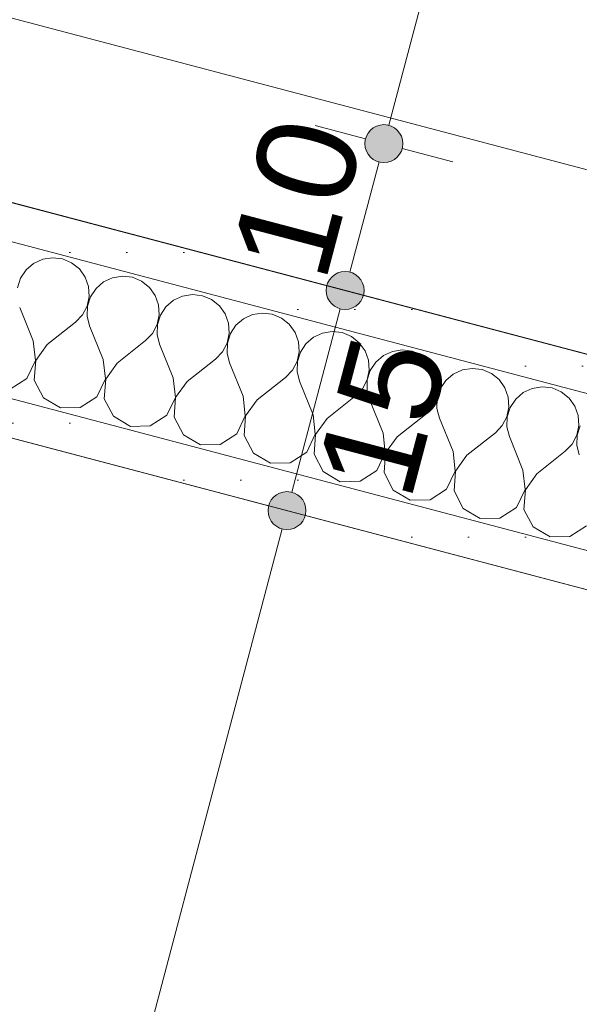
# Model space of a CAD drawing. Header units: millimetres. Extents: x -176817 to 18864955, y -12996033 to 201123.
# Tile 248 of 256: x 167030 to 167398, y 4567 to 5216. Entities that reach past the tile are written whole.
import ezdxf

# ---------------------------------------------------------------- set-up
doc = ezdxf.new("R2010")
doc.units = ezdxf.units.MM
doc.header["$MEASUREMENT"] = 0
for name, color, linetype in [('210-A Strefy', 7, 'Continuous'), ('213-A Wymiarowanie wewnętrzne', 7, 'Continuous'), ('215-A Wymiarowanie wewnętrzne 1_50', 7, 'Continuous'), ('230-A Ściany wewnętrzne', 7, 'Continuous'), ('292-PPOŻ - Linie', 7, 'Continuous')]:
    doc.layers.add(name, color=color, linetype=linetype)
doc.styles.add('STYL_AUTOMATYCZNY_4', font='arial.ttf')
doc.linetypes.add('PPOŻ EI 30', pattern='A,0,[2,TKI_PWY_A_AR_PAB_RZ_KN02_03_04_ Poziom +1 - fragment A1.Shx,S=3.968254,R=0,X=0,Y=0],-505,0', length=505)
doc.dimstyles.new('STYL_AUTOMATYCZNY__3', dxfattribs={"dimtxt": 64.999998, "dimasz": 47.5, "dimexe": 0.18, "dimexo": 0.0625, "dimgap": 0, "dimtad": 1, "dimdec": 1, "dimlfac": 0.1, "dimzin": 0, "dimdsep": 46, "dimtxsty": 'STYL_AUTOMATYCZNY_4', "dimblk": 'ARROWHEAD_11', "dimblk1": 'ARROWHEAD_11', "dimblk2": 'ARROWHEAD_11', "dimcen": 0.09, "dimclrd": 30, "dimclre": 30, "dimclrt": 30, "dimazin": 0, "dimtfac": 1, "dimtdec": 4, "dimtmove": 0, "dimatfit": 3, "dimfxl": 0, "dimtolj": 1, "dimtzin": 0, "dimarcsym": 0})
pattern_1 = [(0, (0, 0), (0, 37.5), [0, -37.5])]

# ---------------------------------------------------------------- blocks, each defined once
blk = doc.blocks.new('Sala konferencyjna_1.20_11_2', base_point=(165511.54, -7953.77))
at = {"layer": '210-A Strefy', "color": 7, "linetype": 'Continuous', "lineweight": 0, "flags": 128}
blk.add_lwpolyline([(163173.73, -8466), (173118.33, -11090.13), (176676.28, 2393.35), (166731.67, 5017.47)], close=True, dxfattribs=at)
blk = doc.blocks.new('Komunikacja_1.21a_32_2', base_point=(163720.27, 3763.47))
at = {"layer": '210-A Strefy', "color": 7, "linetype": 'Continuous', "lineweight": 0, "flags": 128}
blk.add_lwpolyline([(161264.69, 3171.23), (165577.08, 2033.3), (166156.87, 4230.52), (165916.21, 4294.02), (166186.03, 5316.59), (167553.14, 4955.85), (168229.26, 7518.14), (162790.43, 8953.31)], close=True, dxfattribs=at)
blk = doc.blocks.new('*X968')
at = {"layer": '230-A Ściany wewnętrzne', "color": 7, "linetype": 'Continuous', "lineweight": 0}
for p, q in [((167051.13, 5059.06), (167044.64, 5058.03)), ((167057.65, 5058.27), (167051.13, 5059.06)), ((167038.68, 5055.27), (167033.7, 5050.98)), ((167044.64, 5058.03), (167038.68, 5055.27)), ((167063.71, 5055.74), (167057.65, 5058.27)), ((167068.85, 5051.64), (167063.71, 5055.74)), ((167033.7, 5050.98), (167030.09, 5045.5)), ((167072.67, 5046.3), (167068.85, 5051.64)), ((167074.89, 5040.11), (167072.67, 5046.3)), ((167097.17, 5046.91), (167090.69, 5045.88)), ((167103.7, 5046.12), (167097.17, 5046.91)), ((167109.76, 5043.59), (167103.7, 5046.12)), ((167030.09, 5045.5), (167028.1, 5039.23)), ((167075.33, 5033.56), (167074.89, 5040.11)), ((167084.73, 5043.12), (167079.75, 5038.83)), ((167090.69, 5045.88), (167084.73, 5043.12)), ((167114.89, 5039.49), (167109.76, 5043.59)), ((167073.96, 5027.13), (167075.33, 5033.56)), ((167076.13, 5033.35), (167074.15, 5027.09)), ((167079.75, 5038.83), (167076.13, 5033.35)), ((167118.71, 5034.15), (167114.89, 5039.49)), ((167120.93, 5027.96), (167118.71, 5034.15)), ((167136.73, 5033.73), (167130.77, 5030.97)), ((167143.22, 5034.76), (167136.73, 5033.73)), ((167149.74, 5033.97), (167143.22, 5034.76)), ((167155.8, 5031.44), (167149.74, 5033.97)), ((167070.89, 5021.33), (167073.96, 5027.13)), ((167074.15, 5027.09), (167073.95, 5020.52)), ((167121.37, 5021.41), (167120.93, 5027.96)), ((167125.79, 5026.68), (167122.17, 5021.2)), ((167130.77, 5030.97), (167125.79, 5026.68)), ((167160.94, 5027.34), (167155.8, 5031.44)), ((167164.76, 5022), (167160.94, 5027.34)), ((167038.47, 5004.24), (167029.52, 5026.3)), ((167066.35, 5016.58), (167070.89, 5021.33)), ((167073.95, 5020.52), (167075.56, 5014.15)), ((167120, 5014.98), (167121.37, 5021.41)), ((167122.17, 5021.2), (167120.19, 5014.94)), ((167166.97, 5015.82), (167164.76, 5022)), ((167182.77, 5021.58), (167176.81, 5018.82)), ((167189.26, 5022.61), (167182.77, 5021.58)), ((167195.78, 5021.82), (167189.26, 5022.61)), ((167201.84, 5019.29), (167195.78, 5021.82)), ((167047.68, 5001.81), (167066.35, 5016.58)), ((167084.51, 4992.09), (167075.56, 5014.15)), ((167116.93, 5009.18), (167120, 5014.98)), ((167120.19, 5014.94), (167120, 5008.37)), ((167167.41, 5009.26), (167166.97, 5015.82)), ((167171.83, 5014.53), (167168.22, 5009.05)), ((167176.81, 5018.82), (167171.83, 5014.53)), ((167206.98, 5015.19), (167201.84, 5019.29)), ((167210.8, 5009.85), (167206.98, 5015.19)), ((167112.39, 5004.43), (167116.93, 5009.18)), ((167120, 5008.37), (167121.6, 5002)), ((167166.05, 5002.84), (167167.41, 5009.26)), ((167168.22, 5009.05), (167166.23, 5002.79)), ((167213.02, 5003.67), (167210.8, 5009.85)), ((167228.82, 5009.43), (167222.86, 5006.67)), ((167235.3, 5010.46), (167228.82, 5009.43)), ((167241.83, 5009.68), (167235.3, 5010.46)), ((167247.89, 5007.14), (167241.83, 5009.68)), ((167039.88, 4991.3), (167038.47, 5004.24)), ((167047.68, 5001.81), (167040.07, 4991.25)), ((167093.72, 4989.66), (167112.39, 5004.43)), ((167130.56, 4979.94), (167121.6, 5002)), ((167162.98, 4997.03), (167166.05, 5002.84)), ((167166.23, 5002.79), (167166.04, 4996.22)), ((167213.46, 4997.11), (167213.02, 5003.67)), ((167217.88, 5002.38), (167214.26, 4996.9)), ((167222.86, 5006.67), (167217.88, 5002.38)), ((167253.02, 5003.04), (167247.89, 5007.14)), ((167256.84, 4997.7), (167253.02, 5003.04)), ((167158.44, 4992.28), (167162.98, 4997.03)), ((167166.04, 4996.22), (167167.65, 4989.85)), ((167212.09, 4990.69), (167213.46, 4997.11)), ((167214.26, 4996.9), (167212.28, 4990.64)), ((167259.06, 4991.52), (167256.84, 4997.7)), ((167268.9, 4994.52), (167263.92, 4990.23)), ((167274.86, 4997.28), (167268.9, 4994.52)), ((167281.35, 4998.31), (167274.86, 4997.28)), ((167287.87, 4997.53), (167281.35, 4998.31)), ((167293.93, 4994.99), (167287.87, 4997.53)), ((167299.06, 4990.89), (167293.93, 4994.99)), ((167034.28, 4979.55), (167039.88, 4991.3)), ((167040.07, 4991.25), (167039.14, 4978.27)), ((167085.92, 4979.15), (167084.51, 4992.09)), ((167093.72, 4989.66), (167086.11, 4979.1)), ((167139.76, 4977.51), (167158.44, 4992.28)), ((167176.6, 4967.79), (167167.65, 4989.85)), ((167209.02, 4984.88), (167212.09, 4990.69)), ((167212.28, 4990.64), (167212.08, 4984.07)), ((167259.5, 4984.96), (167259.06, 4991.52)), ((167263.92, 4990.23), (167260.3, 4984.75)), ((167302.89, 4985.55), (167299.06, 4990.89)), ((167204.48, 4980.13), (167209.02, 4984.88)), ((167212.08, 4984.07), (167213.69, 4977.7)), ((167258.13, 4978.54), (167259.5, 4984.96)), ((167260.3, 4984.75), (167258.32, 4978.49)), ((167305.1, 4979.37), (167302.89, 4985.55)), ((167314.94, 4982.37), (167309.96, 4978.08)), ((167320.9, 4985.13), (167314.94, 4982.37)), ((167327.39, 4986.16), (167320.9, 4985.13)), ((167333.91, 4985.38), (167327.39, 4986.16)), ((167339.97, 4982.84), (167333.91, 4985.38)), ((167345.11, 4978.74), (167339.97, 4982.84)), ((167023.34, 4972.51), (167034.28, 4979.55)), ((167039.14, 4978.27), (167045.18, 4966.74)), ((167080.33, 4967.41), (167085.92, 4979.15)), ((167086.11, 4979.1), (167085.19, 4966.12)), ((167131.97, 4967), (167130.56, 4979.94)), ((167139.76, 4977.51), (167132.15, 4966.95)), ((167185.81, 4965.36), (167204.48, 4980.13)), ((167222.64, 4955.64), (167213.69, 4977.7)), ((167255.06, 4972.73), (167258.13, 4978.54)), ((167258.32, 4978.49), (167258.13, 4971.92)), ((167305.54, 4972.81), (167305.1, 4979.37)), ((167309.96, 4978.08), (167306.34, 4972.6)), ((167348.93, 4973.4), (167345.11, 4978.74)), ((167250.52, 4967.98), (167255.06, 4972.73)), ((167258.13, 4971.92), (167259.73, 4965.55)), ((167304.18, 4966.39), (167305.54, 4972.81)), ((167306.34, 4972.6), (167304.36, 4966.34)), ((167351.14, 4967.22), (167348.93, 4973.4)), ((167360.98, 4970.22), (167356.01, 4965.93)), ((167366.94, 4972.98), (167360.98, 4970.22)), ((167373.43, 4974.01), (167366.94, 4972.98)), ((167379.95, 4973.23), (167373.43, 4974.01)), ((167386.01, 4970.69), (167379.95, 4973.23)), ((167391.15, 4966.59), (167386.01, 4970.69)), ((167045.18, 4966.74), (167056.38, 4960.11)), ((167069.39, 4960.36), (167080.33, 4967.41)), ((167085.19, 4966.12), (167091.22, 4954.6)), ((167126.37, 4955.26), (167131.97, 4967)), ((167132.15, 4966.95), (167131.23, 4953.97)), ((167178.01, 4954.85), (167176.6, 4967.79)), ((167185.81, 4965.36), (167178.2, 4954.8)), ((167231.85, 4953.21), (167250.52, 4967.98)), ((167268.68, 4943.49), (167259.73, 4965.55)), ((167301.11, 4960.58), (167304.18, 4966.39)), ((167304.36, 4966.34), (167304.17, 4959.77)), ((167351.59, 4960.66), (167351.14, 4967.22)), ((167356.01, 4965.93), (167352.39, 4960.45)), ((167394.97, 4961.25), (167391.15, 4966.59)), ((167056.38, 4960.11), (167069.39, 4960.36)), ((167224.05, 4942.7), (167222.64, 4955.64)), ((167277.89, 4941.06), (167296.57, 4955.83)), ((167296.57, 4955.83), (167301.11, 4960.58)), ((167304.17, 4959.77), (167305.77, 4953.4)), ((167350.22, 4954.24), (167351.59, 4960.66)), ((167352.39, 4960.45), (167350.41, 4954.19)), ((167397.19, 4955.07), (167394.97, 4961.25)), ((167091.22, 4954.6), (167102.42, 4947.96)), ((167115.43, 4948.21), (167126.37, 4955.26)), ((167131.23, 4953.97), (167137.27, 4942.45)), ((167172.41, 4943.11), (167178.01, 4954.85)), ((167178.2, 4954.8), (167177.27, 4941.82)), ((167231.85, 4953.21), (167224.24, 4942.65)), ((167314.73, 4931.34), (167305.77, 4953.4)), ((167347.15, 4948.43), (167350.22, 4954.24)), ((167350.41, 4954.19), (167350.21, 4947.62)), ((167397.63, 4948.51), (167397.19, 4955.07)), ((167102.42, 4947.96), (167115.43, 4948.21)), ((167137.27, 4942.45), (167148.46, 4935.81)), ((167161.47, 4936.06), (167172.41, 4943.11)), ((167218.45, 4930.96), (167224.05, 4942.7)), ((167224.24, 4942.65), (167223.32, 4929.67)), ((167270.1, 4930.55), (167268.68, 4943.49)), ((167323.94, 4928.91), (167342.61, 4943.68)), ((167342.61, 4943.68), (167347.15, 4948.43)), ((167350.21, 4947.62), (167351.82, 4941.25)), ((167396.26, 4942.09), (167397.63, 4948.51)), ((167398.43, 4948.3), (167396.45, 4942.04)), ((167148.46, 4935.81), (167161.47, 4936.06)), ((167177.27, 4941.82), (167183.31, 4930.3)), ((167277.89, 4941.06), (167270.28, 4930.5)), ((167360.77, 4919.19), (167351.82, 4941.25)), ((167388.65, 4931.53), (167393.19, 4936.28)), ((167393.19, 4936.28), (167396.26, 4942.09)), ((167396.45, 4942.04), (167396.25, 4935.47)), ((167183.31, 4930.3), (167194.51, 4923.66)), ((167207.52, 4923.91), (167218.45, 4930.96)), ((167223.32, 4929.67), (167229.35, 4918.15)), ((167264.5, 4918.81), (167270.1, 4930.55)), ((167270.28, 4930.5), (167269.36, 4917.52)), ((167316.14, 4918.4), (167314.73, 4931.34)), ((167369.98, 4916.76), (167388.65, 4931.53)), ((167396.25, 4935.47), (167397.86, 4929.1)), ((167194.51, 4923.66), (167207.52, 4923.91)), ((167323.94, 4928.91), (167316.33, 4918.35)), ((167229.35, 4918.15), (167240.55, 4911.51)), ((167253.56, 4911.76), (167264.5, 4918.81)), ((167269.36, 4917.52), (167275.4, 4906)), ((167310.54, 4906.66), (167316.14, 4918.4)), ((167316.33, 4918.35), (167315.4, 4905.37)), ((167362.18, 4906.25), (167360.77, 4919.19)), ((167369.98, 4916.76), (167362.37, 4906.2)), ((167240.55, 4911.51), (167253.56, 4911.76)), ((167275.4, 4906), (167286.59, 4899.36)), ((167299.6, 4899.61), (167310.54, 4906.66)), ((167315.4, 4905.37), (167321.44, 4893.85)), ((167356.58, 4894.51), (167362.18, 4906.25)), ((167362.37, 4906.2), (167361.44, 4893.23)), ((167286.59, 4899.36), (167299.6, 4899.61)), ((167321.44, 4893.85), (167332.63, 4887.22)), ((167345.64, 4887.46), (167356.58, 4894.51)), ((167361.44, 4893.23), (167367.48, 4881.7)), ((167332.63, 4887.22), (167345.64, 4887.46)), ((167367.48, 4881.7), (167378.68, 4875.07)), ((167391.69, 4875.31), (167402.63, 4882.36)), ((167378.68, 4875.07), (167391.69, 4875.31))]:
    blk.add_line(p, q, dxfattribs=at)
blk = doc.blocks.new('Ściana_38_2', base_point=(176879.13, 2417.39))
at = {"layer": '230-A Ściany wewnętrzne', "linetype": 'Continuous', "lineweight": 0, "true_color": 0x000000}
h = blk.add_hatch(dxfattribs=at)
h.set_pattern_fill('Gips_0002', color=18, style=0, pattern_type=2)
h.set_pattern_definition(pattern_1)
h.paths.add_polyline_path([(167577.31, 4949.47), (166769.95, 5162.51), (166763.57, 5138.34), (167570.93, 4925.29)])
h = blk.add_hatch(dxfattribs=at)
h.set_pattern_fill('Gips_0002', color=18, style=0, pattern_type=2)
h.set_pattern_definition(pattern_1)
h.paths.add_polyline_path([(166738.05, 5041.65), (166731.67, 5017.47), (168389.92, 4579.91), (168396.29, 4604.08)])
at = {"layer": '230-A Ściany wewnętrzne', "color": 7, "linetype": 'Continuous', "lineweight": 0}
for p, q in [((167577.31, 4949.47), (166769.95, 5162.51)), ((166763.57, 5138.34), (167570.93, 4925.29)), ((166738.05, 5041.65), (168396.29, 4604.08)), ((166731.67, 5017.47), (168389.92, 4579.91))]:
    blk.add_line(p, q, dxfattribs=at)
at = {"layer": '230-A Ściany wewnętrzne', "color": 7, "linetype": 'Continuous', "lineweight": 0, "flags": 128}
for points in [[(167553.14, 4955.85), (166769.95, 5162.51)], [(166731.67, 5017.47), (168389.92, 4579.91)]]:
    blk.add_lwpolyline(points, dxfattribs=at)
at = {"layer": '230-A Ściany wewnętrzne', "color": 7, "lineweight": 0}
blk.add_blockref('*X968', (0, 0), dxfattribs=at)
blk = doc.blocks.new('*D3279')
at = {"layer": '213-A Wymiarowanie wewnętrzne', "linetype": 'Continuous', "lineweight": 200}
for points in [[(167856.33, 7406.41), (167857.28, 7401.62), (167859.99, 7397.57), (167864.04, 7394.86), (167868.83, 7393.91), (167873.61, 7394.86), (167877.66, 7397.57), (167880.37, 7401.62), (167881.33, 7406.41), (167880.37, 7411.19), (167877.66, 7415.24), (167873.61, 7417.95), (167868.83, 7418.91), (167864.04, 7417.95), (167859.99, 7415.24), (167857.28, 7411.19)], [(167256.74, 5134.18), (167257.69, 5129.4), (167260.4, 5125.34), (167264.46, 5122.63), (167269.24, 5121.68), (167274.03, 5122.63), (167278.08, 5125.34), (167280.79, 5129.4), (167281.74, 5134.18), (167280.79, 5138.97), (167278.08, 5143.02), (167274.03, 5145.73), (167269.24, 5146.68), (167264.46, 5145.73), (167260.4, 5143.02), (167257.69, 5138.97)]]:
    blk.add_hatch(color=30, dxfattribs=at).paths.add_polyline_path(points)
at = {"layer": '213-A Wymiarowanie wewnętrzne', "color": 30, "linetype": 'Continuous', "lineweight": 0}
for p, q in [((167823.5, 7418.37), (167856.74, 7409.59)), ((167880.91, 7403.22), (167914.15, 7394.45)), ((167865.64, 7394.32), (167272.43, 5146.27)), ((167223.92, 5146.14), (167257.16, 5137.37))]:
    blk.add_line(p, q, dxfattribs=at)
blk.add_circle((167868.83, 7406.41), 12.5, dxfattribs=at)
at = {"layer": '213-A Wymiarowanie wewnętrzne', "color": 30, "lineweight": 200, "insert": (167537.49, 6201.71), "char_height": 65, "attachment_point": 7, "rotation": 75.21803, "style": 'STYL_AUTOMATYCZNY_4'}
blk.add_mtext('\\A1;{\\pql;\\fArial|b0|i0|c238|p0;\\W1.000000;235}', dxfattribs=at)
blk = doc.blocks.new('ARROWHEAD_11')
at = {"color": 0, "linetype": 'Continuous', "lineweight": 0}
blk.add_line((0, 0), (-1, 0), dxfattribs=at)
at = {"color": 0, "linetype": 'Continuous', "lineweight": 0, "const_width": 0.25, "flags": 128}
blk.add_lwpolyline([(-0.125, 0, 1), (0.125, 0, 1)], format="xyb", close=True, dxfattribs=at)
blk = doc.blocks.new('*D3280')
at = {"layer": '213-A Wymiarowanie wewnętrzne', "linetype": 'Continuous', "lineweight": 200}
for points in [[(167256.74, 5134.18), (167257.69, 5129.4), (167260.4, 5125.34), (167264.46, 5122.63), (167269.24, 5121.68), (167274.03, 5122.63), (167278.08, 5125.34), (167280.79, 5129.4), (167281.74, 5134.18), (167280.79, 5138.97), (167278.08, 5143.02), (167274.03, 5145.73), (167269.24, 5146.68), (167264.46, 5145.73), (167260.4, 5143.02), (167257.69, 5138.97)], [(167231.23, 5037.49), (167232.18, 5032.71), (167234.89, 5028.65), (167238.95, 5025.94), (167243.73, 5024.99), (167248.51, 5025.94), (167252.57, 5028.65), (167255.28, 5032.71), (167256.23, 5037.49), (167255.28, 5042.27), (167252.57, 5046.33), (167248.51, 5049.04), (167243.73, 5049.99), (167238.95, 5049.04), (167234.89, 5046.33), (167232.18, 5042.27)]]:
    blk.add_hatch(color=30, dxfattribs=at).paths.add_polyline_path(points)
at = {"layer": '213-A Wymiarowanie wewnętrzne', "color": 30, "linetype": 'Continuous', "lineweight": 0}
for p, q in [((167223.92, 5146.14), (167257.16, 5137.37)), ((167281.33, 5130.99), (167314.57, 5122.22)), ((167266.05, 5122.1), (167246.92, 5049.58))]:
    blk.add_line(p, q, dxfattribs=at)
blk.add_circle((167269.24, 5134.18), 12.5, dxfattribs=at)
at = {"layer": '213-A Wymiarowanie wewnętrzne', "color": 30, "lineweight": 200, "insert": (167231.27, 5041.22), "char_height": 65, "attachment_point": 7, "rotation": 75.21803, "style": 'STYL_AUTOMATYCZNY_4'}
blk.add_mtext('\\A1;{\\pql;\\fArial|b0|i0|c238|p0;\\W1.000000;10}', dxfattribs=at)
blk = doc.blocks.new('*D3281')
at = {"layer": '213-A Wymiarowanie wewnętrzne', "linetype": 'Continuous', "lineweight": 200}
for points in [[(167231.23, 5037.49), (167232.18, 5032.71), (167234.89, 5028.65), (167238.95, 5025.94), (167243.73, 5024.99), (167248.51, 5025.94), (167252.57, 5028.65), (167255.28, 5032.71), (167256.23, 5037.49), (167255.28, 5042.27), (167252.57, 5046.33), (167248.51, 5049.04), (167243.73, 5049.99), (167238.95, 5049.04), (167234.89, 5046.33), (167232.18, 5042.27)], [(167192.96, 4892.46), (167193.91, 4887.67), (167196.62, 4883.62), (167200.67, 4880.91), (167205.46, 4879.96), (167210.24, 4880.91), (167214.3, 4883.62), (167217.01, 4887.67), (167217.96, 4892.46), (167217.01, 4897.24), (167214.3, 4901.29), (167210.24, 4904), (167205.46, 4904.96), (167200.67, 4904), (167196.62, 4901.29), (167193.91, 4897.24)]]:
    blk.add_hatch(color=30, dxfattribs=at).paths.add_polyline_path(points)
at = {"layer": '213-A Wymiarowanie wewnętrzne', "color": 30, "linetype": 'Continuous', "lineweight": 0}
for p, q in [((167198.41, 5049.45), (167231.64, 5040.68)), ((167255.82, 5034.3), (167289.05, 5025.53)), ((167240.54, 5025.4), (167208.65, 4904.54))]:
    blk.add_line(p, q, dxfattribs=at)
blk.add_circle((167243.73, 5037.49), 12.5, dxfattribs=at)
at = {"layer": '213-A Wymiarowanie wewnętrzne', "color": 30, "lineweight": 200, "insert": (167287.36, 4897.14), "char_height": 65, "attachment_point": 7, "rotation": 75.21803, "style": 'STYL_AUTOMATYCZNY_4'}
blk.add_mtext('\\A1;{\\pql;\\fArial|b0|i0|c238|p0;\\W1.000000;15}', dxfattribs=at)
blk = doc.blocks.new('*D3282')
at = {"layer": '213-A Wymiarowanie wewnętrzne', "linetype": 'Continuous', "lineweight": 200}
for points in [[(167192.96, 4892.46), (167193.91, 4887.67), (167196.62, 4883.62), (167200.67, 4880.91), (167205.46, 4879.96), (167210.24, 4880.91), (167214.3, 4883.62), (167217.01, 4887.67), (167217.96, 4892.46), (167217.01, 4897.24), (167214.3, 4901.29), (167210.24, 4904), (167205.46, 4904.96), (167200.67, 4904), (167196.62, 4901.29), (167193.91, 4897.24)], [(166948.83, 3967.3), (166949.78, 3962.51), (166952.49, 3958.46), (166956.55, 3955.75), (166961.33, 3954.8), (166966.11, 3955.75), (166970.17, 3958.46), (166972.88, 3962.51), (166973.83, 3967.3), (166972.88, 3972.08), (166970.17, 3976.13), (166966.11, 3978.84), (166961.33, 3979.8), (166956.55, 3978.84), (166952.49, 3976.13), (166949.78, 3972.08)]]:
    blk.add_hatch(color=30, dxfattribs=at).paths.add_polyline_path(points)
at = {"layer": '213-A Wymiarowanie wewnętrzne', "color": 30, "linetype": 'Continuous', "lineweight": 0}
for p, q in [((167160.13, 4904.42), (167193.37, 4895.64)), ((167217.54, 4889.27), (167250.78, 4880.5)), ((167202.27, 4880.37), (166964.52, 3979.38)), ((166916.01, 3979.26), (166949.25, 3970.48))]:
    blk.add_line(p, q, dxfattribs=at)
blk.add_circle((167205.46, 4892.46), 12.5, dxfattribs=at)
at = {"layer": '213-A Wymiarowanie wewnętrzne', "color": 30, "lineweight": 200, "insert": (167048.69, 4349.31), "char_height": 65, "attachment_point": 7, "rotation": 75.21803, "style": 'STYL_AUTOMATYCZNY_4'}
blk.add_mtext('\\A1;{\\pql;\\fArial|b0|i0|c238|p0;\\W1.000000;95,7}', dxfattribs=at)
blk = doc.blocks.new('*D3473')
at = {"layer": '215-A Wymiarowanie wewnętrzne 1_50', "linetype": 'Continuous', "lineweight": 200}
for points in [[(165932.57, 5483.6), (165933.52, 5478.81), (165936.23, 5474.76), (165940.29, 5472.05), (165945.07, 5471.1), (165949.85, 5472.05), (165953.91, 5474.76), (165956.62, 5478.81), (165957.57, 5483.6), (165956.62, 5488.38), (165953.91, 5492.44), (165949.85, 5495.15), (165945.07, 5496.1), (165940.29, 5495.15), (165936.23, 5492.44), (165933.52, 5488.38)], [(165905.78, 5382.07), (165906.73, 5377.29), (165909.44, 5373.23), (165913.5, 5370.52), (165918.28, 5369.57), (165923.06, 5370.52), (165927.12, 5373.23), (165929.83, 5377.29), (165930.78, 5382.07), (165929.83, 5386.86), (165927.12, 5390.91), (165923.06, 5393.62), (165918.28, 5394.57), (165913.5, 5393.62), (165909.44, 5390.91), (165906.73, 5386.86)]]:
    blk.add_hatch(color=30, dxfattribs=at).paths.add_polyline_path(points)
at = {"layer": '215-A Wymiarowanie wewnętrzne 1_50', "color": 30, "linetype": 'Continuous', "lineweight": 0}
for p, q in [((165932.98, 5486.79), (165899.75, 5495.56)), ((165990.39, 5471.64), (165957.16, 5480.41)), ((165921.47, 5394.16), (165941.88, 5471.51)), ((165906.19, 5385.26), (165872.96, 5394.03))]:
    blk.add_line(p, q, dxfattribs=at)
blk.add_circle((165945.07, 5483.6), 12.5, dxfattribs=at)
blk = doc.blocks.new('*D3474')
at = {"layer": '215-A Wymiarowanie wewnętrzne 1_50', "linetype": 'Continuous', "lineweight": 200}
for points in [[(166532.15, 7755.82), (166533.1, 7751.04), (166535.81, 7746.98), (166539.87, 7744.27), (166544.65, 7743.32), (166549.44, 7744.27), (166553.49, 7746.98), (166556.2, 7751.04), (166557.15, 7755.82), (166556.2, 7760.6), (166553.49, 7764.66), (166549.44, 7767.37), (166544.65, 7768.32), (166539.87, 7767.37), (166535.81, 7764.66), (166533.1, 7760.6)], [(165932.57, 5483.6), (165933.52, 5478.81), (165936.23, 5474.76), (165940.29, 5472.05), (165945.07, 5471.1), (165949.85, 5472.05), (165953.91, 5474.76), (165956.62, 5478.81), (165957.57, 5483.6), (165956.62, 5488.38), (165953.91, 5492.44), (165949.85, 5495.15), (165945.07, 5496.1), (165940.29, 5495.15), (165936.23, 5492.44), (165933.52, 5488.38)]]:
    blk.add_hatch(color=30, dxfattribs=at).paths.add_polyline_path(points)
at = {"layer": '215-A Wymiarowanie wewnętrzne 1_50', "color": 30, "linetype": 'Continuous', "lineweight": 0}
for p, q in [((166532.57, 7759.01), (166499.33, 7767.78)), ((166589.98, 7743.86), (166556.74, 7752.63)), ((165948.26, 5495.68), (166541.46, 7743.73)), ((165932.98, 5486.79), (165899.75, 5495.56))]:
    blk.add_line(p, q, dxfattribs=at)
at = {"layer": '215-A Wymiarowanie wewnętrzne 1_50', "color": 30, "lineweight": 200, "insert": (166213.32, 6551.12), "char_height": 65, "attachment_point": 7, "rotation": 75.21803, "style": 'STYL_AUTOMATYCZNY_4'}
blk.add_mtext('\\A1;{\\pql;\\fArial|b0|i0|c238|p0;\\W1.000000;235}', dxfattribs=at)
blk = doc.blocks.new('*D3481')
at = {"layer": '215-A Wymiarowanie wewnętrzne 1_50', "linetype": 'Continuous', "lineweight": 200}
for points in [[(166582.68, 4657), (166583.64, 4652.21), (166586.35, 4648.16), (166590.4, 4645.45), (166595.18, 4644.5), (166599.97, 4645.45), (166604.02, 4648.16), (166606.73, 4652.21), (166607.68, 4657), (166606.73, 4661.78), (166604.02, 4665.83), (166599.97, 4668.54), (166595.18, 4669.5), (166590.4, 4668.54), (166586.35, 4665.83), (166583.64, 4661.78)], [(168279.6, 4209.22), (168280.55, 4204.44), (168283.26, 4200.38), (168287.32, 4197.67), (168292.1, 4196.72), (168296.88, 4197.67), (168300.94, 4200.38), (168303.65, 4204.44), (168304.6, 4209.22), (168303.65, 4214.01), (168300.94, 4218.06), (168296.88, 4220.77), (168292.1, 4221.72), (168287.32, 4220.77), (168283.26, 4218.06), (168280.55, 4214.01)]]:
    blk.add_hatch(color=30, dxfattribs=at).paths.add_polyline_path(points)
at = {"layer": '215-A Wymiarowanie wewnętrzne 1_50', "color": 30, "linetype": 'Continuous', "lineweight": 0}
for p, q in [((166607.14, 4702.32), (166598.37, 4669.08)), ((166583.1, 4660.18), (166571.01, 4663.37)), ((168280.01, 4212.41), (166607.27, 4653.81)), ((166592, 4644.91), (166583.22, 4611.67)), ((168304.06, 4254.55), (168295.29, 4221.31)), ((168288.91, 4197.14), (168280.14, 4163.9))]:
    blk.add_line(p, q, dxfattribs=at)
for centre in [(166595.18, 4657), (168292.1, 4209.22)]:
    blk.add_circle(centre, 12.5, dxfattribs=at)
at = {"layer": '215-A Wymiarowanie wewnętrzne 1_50', "color": 30, "lineweight": 200, "insert": (167339.11, 4474.14), "char_height": 65, "attachment_point": 7, "rotation": 345.21803, "style": 'STYL_AUTOMATYCZNY_4'}
blk.add_mtext('\\A1;{\\pql;\\fArial|b0|i0|c238|p0;\\W1.000000;175,5}', dxfattribs=at)
blk = doc.blocks.new('*D3861')
at = {"layer": '215-A Wymiarowanie wewnętrzne 1_50', "linetype": 'Continuous', "lineweight": 200}
for points in [[(166540.49, 5731.7), (166541.44, 5726.92), (166544.15, 5722.86), (166548.21, 5720.15), (166552.99, 5719.2), (166557.77, 5720.15), (166561.83, 5722.86), (166564.54, 5726.92), (166565.49, 5731.7), (166564.54, 5736.49), (166561.83, 5740.54), (166557.77, 5743.25), (166552.99, 5744.2), (166548.21, 5743.25), (166544.15, 5740.54), (166541.44, 5736.49)], [(167666.93, 5434.46), (167667.88, 5429.68), (167670.59, 5425.62), (167674.65, 5422.91), (167679.43, 5421.96), (167684.22, 5422.91), (167688.27, 5425.62), (167690.98, 5429.68), (167691.93, 5434.46), (167690.98, 5439.25), (167688.27, 5443.3), (167684.22, 5446.01), (167679.43, 5446.96), (167674.65, 5446.01), (167670.59, 5443.3), (167667.88, 5439.25)]]:
    blk.add_hatch(color=30, dxfattribs=at).paths.add_polyline_path(points)
at = {"layer": '215-A Wymiarowanie wewnętrzne 1_50', "color": 30, "linetype": 'Continuous', "lineweight": 0}
for p, q in [((166564.95, 5777.03), (166556.18, 5743.79)), ((166540.9, 5734.89), (166528.82, 5738.08)), ((167667.35, 5437.65), (166565.08, 5728.51)), ((166549.8, 5719.62), (166541.03, 5686.38)), ((167691.39, 5479.79), (167682.62, 5446.55)), ((167676.24, 5422.38), (167667.47, 5389.14))]:
    blk.add_line(p, q, dxfattribs=at)
for centre in [(166552.99, 5731.7), (167679.43, 5434.46)]:
    blk.add_circle(centre, 12.5, dxfattribs=at)
at = {"layer": '215-A Wymiarowanie wewnętrzne 1_50', "color": 30, "lineweight": 200, "insert": (167014.88, 5623.27), "char_height": 65, "attachment_point": 7, "rotation": 345.21803, "style": 'STYL_AUTOMATYCZNY_4'}
blk.add_mtext('\\A1;{\\pql;\\fArial|b0|i0|c238|p0;\\W1.000000;116,5}', dxfattribs=at)

msp = doc.modelspace()

# ---------------------------------------------------------------- linework, layer by layer
at = {"layer": '210-A Strefy', "color": 252, "linetype": 'Continuous', "lineweight": 0, "flags": 128}
for points in [[(161264.69, 3171.23), (165577.08, 2033.3), (166156.87, 4230.52), (165916.21, 4294.02), (166186.03, 5316.59), (167553.14, 4955.85), (168229.26, 7518.14), (162790.43, 8953.31)], [(163173.73, -8466), (173118.33, -11090.13), (176676.28, 2393.35), (166731.67, 5017.47)]]:
    msp.add_lwpolyline(points, close=True, dxfattribs=at)
at = {"layer": '292-PPOŻ - Linie', "color": 112, "linetype": 'PPOŻ EI 30', "lineweight": 0, "true_color": 0x00bb5e}
msp.add_lwpolyline([(162951.92, 8781.43), (177272.62, 5002.55), (176658.36, 2674.7), (166103.45, 5459.87), (165779.48, 4232.12), (165302.95, 2426.24), (161537.16, 3419.94)], close=True, dxfattribs=at)

# ---------------------------------------------------------------- block references
at = {"layer": '210-A Strefy', "color": 7, "linetype": 'Continuous', "lineweight": 0}
for name, p in [('Komunikacja_1.21a_32_2', (163720.27, 3763.47)), ('Sala konferencyjna_1.20_11_2', (165511.54, -7953.77))]:
    msp.add_blockref(name, p, dxfattribs=at)
at = {"layer": '230-A Ściany wewnętrzne', "color": 7, "lineweight": 0}
msp.add_blockref('Ściana_38_2', (176879.13, 2417.39), dxfattribs=at)

# ---------------------------------------------------------------- dimensions: what is measured, and where the dimension line sits
at = {"layer": '213-A Wymiarowanie wewnętrzne', "color": 30, "linetype": 'Continuous', "lineweight": 200}
for base, p1, p2, picture, middle in [((167269.24, 5134.18), (168178.23, 7324.76), (167578.65, 5052.54), '*D3279', (167525, 6281.74)), ((167243.73, 5037.49), (167578.65, 5052.54), (167553.14, 4955.85), '*D3280', (167212.46, 5097.34)), ((167205.46, 4892.46), (167553.14, 4955.85), (167366.96, 4849.84), '*D3281', (167268.56, 4953.26)), ((166961.33, 3967.3), (167366.96, 4849.84), (166271.23, 4149.4), '*D3282', (167038.74, 4438.97))]:
    dim = msp.add_linear_dim(base=base, p1=p1, p2=p2, angle=255.21803, dimstyle='STYL_AUTOMATYCZNY__3', dxfattribs=at)
    dim.commit()
    dim.dimension.update_dxf_attribs({"geometry": picture, "text_midpoint": middle, "dimtype": 160, "text_rotation": 75.21803})
at = {"layer": '215-A Wymiarowanie wewnętrzne 1_50', "color": 30, "linetype": 'Continuous', "lineweight": 200}
for base, p1, p2, angle, picture, middle, turn in [((166544.65, 7755.82), (167578.65, 5052.54), (168323.27, 7286.49), 75.21803, '*D3474', (166200.82, 6631.16), 75.21803), ((166552.99, 5731.7), (167553.14, 4955.85), (166415.85, 5211.99), 165.21803, '*D3861', (167128.45, 5626.91), 345.21803), ((165945.07, 5483.6), (166183.69, 5312.04), (167578.65, 5052.54), 75.21803, '*D3473', (165887.02, 5441.93), 75.21803), ((166595.18, 4657), (168389.92, 4579.91), (166284.45, 3479.43), 165.21803, '*D3481', (167452.68, 4477.78), 345.21803)]:
    dim = msp.add_linear_dim(base=base, p1=p1, p2=p2, angle=angle, dimstyle='STYL_AUTOMATYCZNY__3', dxfattribs=at)
    dim.commit()
    dim.dimension.update_dxf_attribs({"geometry": picture, "text_midpoint": middle, "dimtype": 160, "text_rotation": turn})

doc.saveas('drawing.dxf')
